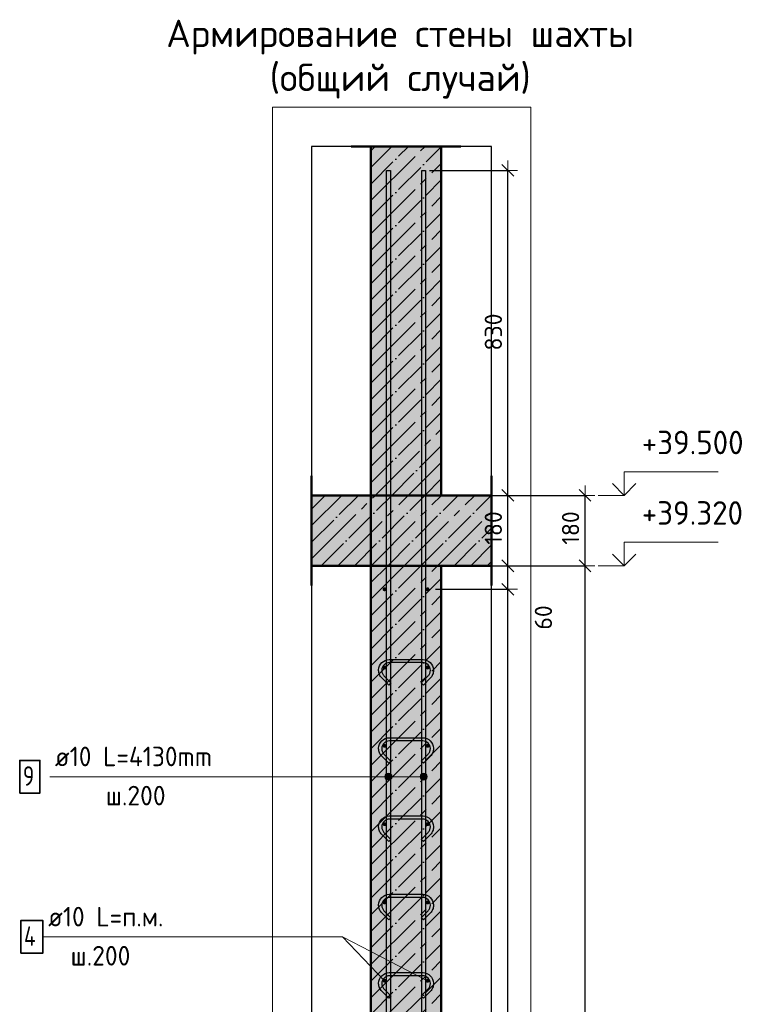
# Model space of a CAD drawing. Header units: millimetres. Extents: x -27380 to 48638, y 46540 to 72525.
# Tile 68 of 106: x 29242 to 31111, y 54599 to 57114. Entities that reach past the tile are written whole.
import ezdxf

# ---------------------------------------------------------------- set-up
doc = ezdxf.new("R2010")
doc.units = ezdxf.units.MM
doc.header["$PDMODE"] = 65
for name, pattern in [('______11', [100, 80, -10, 0, -10]), ('______5', [220, 160, -20, 20, -20]), ('________', [0])]:
    doc.linetypes.add(name, pattern=pattern)
for name, color, linetype, lineweight in [('Standard', 7, 'Continuous', 25), ('Арм.стержн. вертикальными 1', 22, 'Continuous', 35), ('Арм.стержн.горизонт. 1', 180, 'Continuous', 35), ('Высотная отметки_ общее', 7, 'Continuous', 13), ('Размерная линия_ общее', 7, 'Continuous', 13)]:
    doc.layers.add(name, color=color, linetype=linetype, lineweight=lineweight)
doc.layers.add('Арм.стержн.Стяжки', color=7, linetype='Continuous', lineweight=35, true_color=0x501e0f)
doc.styles.add('ISOCPEUR', font='ISOCPEUR')
doc.dimstyles.new('DIMSTYLE_10', dxfattribs={"dimtxt": 44, "dimasz": 50, "dimexe": 0, "dimexo": 0, "dimgap": 22, "dimtad": 0, "dimdec": 0, "dimrnd": 5, "dimzin": 12, "dimdsep": 46, "dimtxsty": 'ISOCPEUR', "dimblk1": 'ALL_ML_STRICH', "dimblk2": 'ALL_ML_STRICH', "dimsah": 1, "dimcen": 0, "dimclrd": 7, "dimclre": 256, "dimclrt": 7, "dimadec": 0, "dimazin": 0, "dimtfac": 1, "dimtdec": 0, "dimtix": 1, "dimtmove": 2, "dimatfit": 3, "dimfxl": 0, "dimtvp": 1.2, "dimtzin": 0, "dimlwd": 0, "dimlwe": -3, "dimarcsym": 0})
doc.dimstyles.new('DIMSTYLE_7', dxfattribs={"dimtxt": 44, "dimasz": 50, "dimexe": 0, "dimexo": 0, "dimgap": 22, "dimtad": 2, "dimdec": 0, "dimrnd": 5, "dimzin": 12, "dimdsep": 46, "dimtxsty": 'ISOCPEUR', "dimblk1": 'ALL_ML_STRICH', "dimblk2": 'ALL_ML_STRICH', "dimsah": 1, "dimcen": 0, "dimclrd": 7, "dimclre": 256, "dimclrt": 7, "dimadec": 0, "dimazin": 0, "dimtfac": 1, "dimtdec": 0, "dimtix": 1, "dimtmove": 2, "dimatfit": 3, "dimfxl": 0, "dimtzin": 0, "dimlwd": 0, "dimlwe": -3, "dimarcsym": 0})

# ---------------------------------------------------------------- blocks, each defined once
blk = doc.blocks.new('ALL_ML_STRICH')
at = {"color": 0, "linetype": 'ByBlock', "lineweight": -2}
for p, q in [((-1, 0), (0.5, 0)), ((-0.3, -0.3), (0.3, 0.3)), ((0, -0.5), (0, 0.5))]:
    blk.add_line(p, q, dxfattribs=at)
blk = doc.blocks.new('*D33')
at = {"layer": 'DEFPOINTS', "color": 7, "linetype": 'Continuous', "lineweight": 13, "transparency": 33554687}
for p in [(30319.3, 55719.2), (30367.3, 52599.2), (30686.5, 52599.2)]:
    blk.add_point(p, dxfattribs=at)
at = {"layer": 'Размерная линия_ общее', "color": 253, "linetype": 'Continuous', "lineweight": -2, "true_color": 0xa0a0a0, "transparency": 33554687}
for p, q in [((30339.3, 55719.2), (30686.5, 55719.2)), ((30387.3, 52599.2), (30686.5, 52599.2))]:
    blk.add_line(p, q, dxfattribs=at)
at = {"layer": 'Размерная линия_ общее', "color": 7, "linetype": 'Continuous', "lineweight": -2, "transparency": 33554687}
blk.add_line((30686.5, 52599.2), (30686.5, 55719.2), dxfattribs=at)
at = {"layer": 'Размерная линия_ общее', "color": 7, "linetype": 'Continuous', "lineweight": 13, "transparency": 33554687, "xscale": 50, "yscale": 50, "zscale": 50}
for p, rotation in [((30686.5, 55719.2), 90), ((30686.5, 52599.2), 270)]:
    blk.add_blockref('ALL_ML_STRICH', p, dxfattribs=dict(at, rotation=rotation))
at = {"layer": 'Размерная линия_ общее', "color": 7, "linetype": 'Continuous', "lineweight": 13, "transparency": 33554687, "insert": (30649.5, 54165.8), "char_height": 44, "width": 176, "attachment_point": 5, "rotation": 90, "style": 'ISOCPEUR'}
blk.add_mtext('\\A1;{3120}', dxfattribs=at)
blk = doc.blocks.new('*D34')
at = {"layer": 'DEFPOINTS', "color": 7, "linetype": 'Continuous', "lineweight": 13, "transparency": 33554687}
for p in [(30319.3, 55899.2), (30319.3, 55719.2), (30686.5, 55719.2)]:
    blk.add_point(p, dxfattribs=at)
at = {"layer": 'Размерная линия_ общее', "color": 253, "linetype": 'Continuous', "lineweight": -2, "true_color": 0xa0a0a0, "transparency": 33554687}
for p, q in [((30339.3, 55899.2), (30686.5, 55899.2)), ((30339.3, 55719.2), (30686.5, 55719.2))]:
    blk.add_line(p, q, dxfattribs=at)
at = {"layer": 'Размерная линия_ общее', "color": 7, "linetype": 'Continuous', "lineweight": -2, "transparency": 33554687}
blk.add_line((30686.5, 55719.2), (30686.5, 55899.2), dxfattribs=at)
at = {"layer": 'Размерная линия_ общее', "color": 7, "linetype": 'Continuous', "lineweight": 13, "transparency": 33554687, "xscale": 50, "yscale": 50, "zscale": 50}
for p, rotation in [((30686.5, 55899.2), 90), ((30686.5, 55719.2), 270)]:
    blk.add_blockref('ALL_ML_STRICH', p, dxfattribs=dict(at, rotation=rotation))
at = {"layer": 'Размерная линия_ общее', "color": 7, "linetype": 'Continuous', "lineweight": 13, "transparency": 33554687, "insert": (30649.5, 55815.8), "char_height": 44, "width": 132, "attachment_point": 5, "rotation": 90, "style": 'ISOCPEUR'}
blk.add_mtext('\\A1;{180}', dxfattribs=at)
blk = doc.blocks.new('COMPLEX_ELEVATIONDIM_0')
at = {"layer": 'Высотная отметки_ общее', "color": 7, "linetype": 'Continuous', "lineweight": 13, "transparency": 33554687}
for p, q in [((30786.5, 55899.2), (30786.5, 55959.2)), ((30786.5, 55959.2), (31026.5, 55959.2)), ((30786.5, 55899.2), (30756.5, 55929.2)), ((30786.5, 55899.2), (30816.5, 55929.2)), ((30786.5, 55899.2), (30720.4, 55899.2)), ((30786.5, 55899.2), (30786.5, 55899.2)), ((30786.5, 55899.2), (30786.5, 55899.2)), ((30786.5, 55899.2), (30786.5, 55899.2)), ((30786.5, 55899.2), (30786.5, 55899.2)), ((30786.5, 55719.2), (30786.5, 55779.2)), ((30786.5, 55779.2), (31026.5, 55779.2)), ((30786.5, 55719.2), (30756.5, 55749.2)), ((30786.5, 55719.2), (30816.5, 55749.2)), ((30786.5, 55719.2), (30720.4, 55719.2)), ((30786.5, 55719.2), (30786.5, 55719.2)), ((30786.5, 55719.2), (30786.5, 55719.2)), ((30786.5, 55719.2), (30786.5, 55719.2)), ((30786.5, 55719.2), (30786.5, 55719.2)), ((30786.5, 52599.2), (30786.5, 52659.2)), ((30786.5, 52659.2), (31026.5, 52659.2)), ((30786.5, 52599.2), (30756.5, 52629.2)), ((30786.5, 52599.2), (30816.5, 52629.2)), ((30786.5, 52599.2), (30786.5, 52599.2)), ((30786.5, 52599.2), (30786.5, 52599.2)), ((30786.5, 52599.2), (30786.5, 52599.2)), ((30786.5, 52599.2), (30786.5, 52599.2))]:
    blk.add_line(p, q, dxfattribs=at)
blk.add_lwpolyline([(30786.5, 52599.2), (30726.5, 52599.2), (30726.5, 52599.2), (30720.4, 52599.2)], dxfattribs=at)
at = {"layer": 'Высотная отметки_ общее', "color": 7, "linetype": 'Continuous', "lineweight": 13, "transparency": 33554687, "char_height": 60, "width": 298.477, "attachment_point": 7, "style": 'ISOCPEUR'}
for s, insert in [('\\W0.96;+39.500', (30831.5, 56004.2)), ('\\W0.96;+39.320', (30831.5, 55824.2)), ('\\W0.96;+36.200', (30831.5, 52704.2))]:
    blk.add_mtext(s, dxfattribs=dict(at, insert=insert))
blk = doc.blocks.new('*D37')
at = {"layer": 'DEFPOINTS', "color": 7, "linetype": 'Continuous', "lineweight": 13, "transparency": 33554687}
for p in [(30284.3, 55659.2), (30284.3, 52659.2), (30489.3, 52659.2)]:
    blk.add_point(p, dxfattribs=at)
at = {"layer": 'Размерная линия_ общее', "color": 253, "linetype": 'Continuous', "lineweight": -2, "true_color": 0xa0a0a0, "transparency": 33554687}
for p, q in [((30304.3, 55659.2), (30489.3, 55659.2)), ((30304.3, 52659.2), (30489.3, 52659.2))]:
    blk.add_line(p, q, dxfattribs=at)
at = {"layer": 'Размерная линия_ общее', "color": 7, "linetype": 'Continuous', "lineweight": -2, "transparency": 33554687}
blk.add_line((30489.3, 52659.2), (30489.3, 55659.2), dxfattribs=at)
at = {"layer": 'Размерная линия_ общее', "color": 7, "linetype": 'Continuous', "lineweight": 13, "transparency": 33554687, "xscale": 50, "yscale": 50, "zscale": 50}
for p, rotation in [((30489.3, 55659.2), 90), ((30489.3, 52659.2), 270)]:
    blk.add_blockref('ALL_ML_STRICH', p, dxfattribs=dict(at, rotation=rotation))
at = {"layer": 'Размерная линия_ общее', "color": 7, "linetype": 'Continuous', "lineweight": 13, "transparency": 33554687, "insert": (30430.3, 54011.2), "char_height": 44, "width": 2.2, "attachment_point": 1, "rotation": 90, "line_spacing_factor": 0.60241, "style": 'ISOCPEUR'}
blk.add_mtext('\\W0.91;15х200=3000', dxfattribs=at)
blk = doc.blocks.new('*D38')
at = {"layer": 'DEFPOINTS', "color": 7, "linetype": 'Continuous', "lineweight": 13, "transparency": 33554687}
for p in [(30319.3, 55719.2), (30284.3, 55659.2), (30489.3, 55659.2)]:
    blk.add_point(p, dxfattribs=at)
at = {"layer": 'Размерная линия_ общее', "color": 253, "linetype": 'Continuous', "lineweight": -2, "true_color": 0xa0a0a0, "transparency": 33554687}
for p, q in [((30339.3, 55719.2), (30489.3, 55719.2)), ((30304.3, 55659.2), (30489.3, 55659.2))]:
    blk.add_line(p, q, dxfattribs=at)
at = {"layer": 'Размерная линия_ общее', "color": 7, "linetype": 'Continuous', "lineweight": -2, "transparency": 33554687}
blk.add_line((30489.3, 55659.2), (30489.3, 55719.2), dxfattribs=at)
at = {"layer": 'Размерная линия_ общее', "color": 7, "linetype": 'Continuous', "lineweight": 13, "transparency": 33554687, "xscale": 50, "yscale": 50, "zscale": 50}
for p, rotation in [((30489.3, 55719.2), 90), ((30489.3, 55659.2), 270)]:
    blk.add_blockref('ALL_ML_STRICH', p, dxfattribs=dict(at, rotation=rotation))
at = {"layer": 'Размерная линия_ общее', "color": 7, "linetype": 'Continuous', "lineweight": 13, "transparency": 33554687, "insert": (30580.1, 55587.3), "char_height": 44, "width": 88, "attachment_point": 5, "rotation": 90, "style": 'ISOCPEUR'}
blk.add_mtext('\\A1;{60}', dxfattribs=at)
blk = doc.blocks.new('*D39')
at = {"layer": 'DEFPOINTS', "color": 7, "linetype": 'Continuous', "lineweight": 13, "transparency": 33554687}
for p in [(30319.3, 55899.2), (30319.3, 55719.2), (30489.3, 55719.2)]:
    blk.add_point(p, dxfattribs=at)
at = {"layer": 'Размерная линия_ общее', "color": 253, "linetype": 'Continuous', "lineweight": -2, "true_color": 0xa0a0a0, "transparency": 33554687}
for p, q in [((30339.3, 55899.2), (30489.3, 55899.2)), ((30339.3, 55719.2), (30489.3, 55719.2))]:
    blk.add_line(p, q, dxfattribs=at)
at = {"layer": 'Размерная линия_ общее', "color": 7, "linetype": 'Continuous', "lineweight": -2, "transparency": 33554687}
blk.add_line((30489.3, 55719.2), (30489.3, 55899.2), dxfattribs=at)
at = {"layer": 'Размерная линия_ общее', "color": 7, "linetype": 'Continuous', "lineweight": 13, "transparency": 33554687, "xscale": 50, "yscale": 50, "zscale": 50}
for p, rotation in [((30489.3, 55899.2), 90), ((30489.3, 55719.2), 270)]:
    blk.add_blockref('ALL_ML_STRICH', p, dxfattribs=dict(at, rotation=rotation))
at = {"layer": 'Размерная линия_ общее', "color": 7, "linetype": 'Continuous', "lineweight": 13, "transparency": 33554687, "insert": (30452.3, 55815.8), "char_height": 44, "width": 132, "attachment_point": 5, "rotation": 90, "style": 'ISOCPEUR'}
blk.add_mtext('\\A1;{180}', dxfattribs=at)
blk = doc.blocks.new('*D40')
at = {"layer": 'DEFPOINTS', "color": 7, "linetype": 'Continuous', "lineweight": 13, "transparency": 33554687}
for p in [(30269.3, 56729.2), (30319.3, 55899.2), (30489.3, 55899.2)]:
    blk.add_point(p, dxfattribs=at)
at = {"layer": 'Размерная линия_ общее', "color": 253, "linetype": 'Continuous', "lineweight": -2, "true_color": 0xa0a0a0, "transparency": 33554687}
for p, q in [((30289.3, 56729.2), (30489.3, 56729.2)), ((30339.3, 55899.2), (30489.3, 55899.2))]:
    blk.add_line(p, q, dxfattribs=at)
at = {"layer": 'Размерная линия_ общее', "color": 7, "linetype": 'Continuous', "lineweight": -2, "transparency": 33554687}
blk.add_line((30489.3, 55899.2), (30489.3, 56729.2), dxfattribs=at)
at = {"layer": 'Размерная линия_ общее', "color": 7, "linetype": 'Continuous', "lineweight": 13, "transparency": 33554687, "xscale": 50, "yscale": 50, "zscale": 50}
for p, rotation in [((30489.3, 56729.2), 90), ((30489.3, 55899.2), 270)]:
    blk.add_blockref('ALL_ML_STRICH', p, dxfattribs=dict(at, rotation=rotation))
at = {"layer": 'Размерная линия_ общее', "color": 7, "linetype": 'Continuous', "lineweight": 13, "transparency": 33554687, "insert": (30452.3, 56316.4), "char_height": 44, "width": 132, "attachment_point": 5, "rotation": 90, "style": 'ISOCPEUR'}
blk.add_mtext('\\A1;{830}', dxfattribs=at)

msp = doc.modelspace()

# ---------------------------------------------------------------- hatches: boundary and pattern name
at = {"linetype": 'Continuous', "lineweight": -3, "transparency": 33554687}
msp.add_hatch(color=7, dxfattribs=at).paths.add_polyline_path([(29987.9, 55899.2), (29987.9, 55719.2), (30447.9, 55719.2), (30447.9, 55899.2)])
at = {"layer": 'Standard', "linetype": 'Continuous', "lineweight": -3, "transparency": 33554687}
msp.add_hatch(color=7, dxfattribs=at).paths.add_polyline_path([(30139.3, 55899.2), (30319.3, 55899.2), (30319.3, 56790.5), (30139.3, 56790.5)])
at = {"layer": 'Арм.стержн. вертикальными 1', "linetype": 'Continuous', "lineweight": 13, "transparency": 33554687}
for points in [[(30176.6, 55176), (30176.6, 55185), (30175.3, 55180.5)], [(30176.6, 55176), (30176.6, 55185), (30175.3, 55180.5)], [(30176.6, 55185), (30179.8, 55172.8), (30179.8, 55188.2)], [(30176.6, 55185), (30179.8, 55172.8), (30179.8, 55188.2)], [(30176.6, 55185), (30176.6, 55176), (30179.8, 55172.8)], [(30176.6, 55185), (30176.6, 55176), (30179.8, 55172.8)], [(30179.8, 55188.2), (30184.3, 55171.5), (30184.3, 55189.5)], [(30179.8, 55188.2), (30184.3, 55171.5), (30184.3, 55189.5)], [(30179.8, 55188.2), (30179.8, 55172.8), (30184.3, 55171.5)], [(30179.8, 55188.2), (30179.8, 55172.8), (30184.3, 55171.5)], [(30184.3, 55189.5), (30184.3, 55171.5), (30188.8, 55172.8)], [(30184.3, 55189.5), (30188.8, 55172.8), (30188.8, 55188.2)], [(30184.3, 55189.5), (30184.3, 55171.5), (30188.8, 55172.8)], [(30184.3, 55189.5), (30188.8, 55172.8), (30188.8, 55188.2)], [(30188.8, 55188.2), (30188.8, 55172.8), (30192.1, 55176)], [(30188.8, 55188.2), (30192.1, 55176), (30192.1, 55185)], [(30188.8, 55188.2), (30188.8, 55172.8), (30192.1, 55176)], [(30188.8, 55188.2), (30192.1, 55176), (30192.1, 55185)], [(30192.1, 55185), (30192.1, 55176), (30193.3, 55180.5)], [(30192.1, 55185), (30192.1, 55176), (30193.3, 55180.5)], [(30266.6, 55176), (30266.6, 55185), (30265.3, 55180.5)], [(30266.6, 55176), (30266.6, 55185), (30265.3, 55180.5)], [(30266.6, 55185), (30269.8, 55172.8), (30269.8, 55188.2)], [(30266.6, 55185), (30269.8, 55172.8), (30269.8, 55188.2)], [(30266.6, 55185), (30266.6, 55176), (30269.8, 55172.8)], [(30266.6, 55185), (30266.6, 55176), (30269.8, 55172.8)], [(30269.8, 55188.2), (30274.3, 55171.5), (30274.3, 55189.5)], [(30269.8, 55188.2), (30274.3, 55171.5), (30274.3, 55189.5)], [(30269.8, 55188.2), (30269.8, 55172.8), (30274.3, 55171.5)], [(30269.8, 55188.2), (30269.8, 55172.8), (30274.3, 55171.5)], [(30274.3, 55189.5), (30274.3, 55171.5), (30278.8, 55172.8)], [(30274.3, 55189.5), (30278.8, 55172.8), (30278.8, 55188.2)], [(30274.3, 55189.5), (30274.3, 55171.5), (30278.8, 55172.8)], [(30274.3, 55189.5), (30278.8, 55172.8), (30278.8, 55188.2)], [(30278.8, 55188.2), (30278.8, 55172.8), (30282.1, 55176)], [(30278.8, 55188.2), (30282.1, 55176), (30282.1, 55185)], [(30278.8, 55188.2), (30278.8, 55172.8), (30282.1, 55176)], [(30278.8, 55188.2), (30282.1, 55176), (30282.1, 55185)], [(30282.1, 55185), (30282.1, 55176), (30283.3, 55180.5)], [(30282.1, 55185), (30282.1, 55176), (30283.3, 55180.5)]]:
    msp.add_hatch(color=7, dxfattribs=at).paths.add_polyline_path(points)
at = {"layer": 'Арм.стержн.горизонт. 1', "linetype": 'Continuous', "lineweight": 50, "transparency": 33554687}
for points in [[(30179.3, 55659.2), (30178.9, 55661.1), (30177.9, 55662.7), (30176.2, 55663.8), (30174.3, 55664.2), (30172.4, 55663.8), (30170.8, 55662.7), (30169.7, 55661.1), (30169.3, 55659.2), (30169.7, 55657.3), (30170.8, 55655.7), (30172.4, 55654.6), (30174.3, 55654.2), (30176.2, 55654.6), (30177.9, 55655.7), (30178.9, 55657.3)], [(30289.3, 55659.2), (30288.9, 55661.1), (30287.9, 55662.7), (30286.2, 55663.8), (30284.3, 55664.2), (30282.4, 55663.8), (30280.8, 55662.7), (30279.7, 55661.1), (30279.3, 55659.2), (30279.7, 55657.3), (30280.8, 55655.7), (30282.4, 55654.6), (30284.3, 55654.2), (30286.2, 55654.6), (30287.9, 55655.7), (30288.9, 55657.3)], [(30179.3, 55459.2), (30178.9, 55461.1), (30177.9, 55462.7), (30176.2, 55463.8), (30174.3, 55464.2), (30172.4, 55463.8), (30170.8, 55462.7), (30169.7, 55461.1), (30169.3, 55459.2), (30169.7, 55457.3), (30170.8, 55455.7), (30172.4, 55454.6), (30174.3, 55454.2), (30176.2, 55454.6), (30177.9, 55455.7), (30178.9, 55457.3)], [(30289.3, 55459.2), (30288.9, 55461.1), (30287.9, 55462.7), (30286.2, 55463.8), (30284.3, 55464.2), (30282.4, 55463.8), (30280.8, 55462.7), (30279.7, 55461.1), (30279.3, 55459.2), (30279.7, 55457.3), (30280.8, 55455.7), (30282.4, 55454.6), (30284.3, 55454.2), (30286.2, 55454.6), (30287.9, 55455.7), (30288.9, 55457.3)], [(30179.3, 55259.2), (30178.9, 55261.1), (30177.9, 55262.7), (30176.2, 55263.8), (30174.3, 55264.2), (30172.4, 55263.8), (30170.8, 55262.7), (30169.7, 55261.1), (30169.3, 55259.2), (30169.7, 55257.3), (30170.8, 55255.7), (30172.4, 55254.6), (30174.3, 55254.2), (30176.2, 55254.6), (30177.9, 55255.7), (30178.9, 55257.3)], [(30289.3, 55259.2), (30288.9, 55261.1), (30287.9, 55262.7), (30286.2, 55263.8), (30284.3, 55264.2), (30282.4, 55263.8), (30280.8, 55262.7), (30279.7, 55261.1), (30279.3, 55259.2), (30279.7, 55257.3), (30280.8, 55255.7), (30282.4, 55254.6), (30284.3, 55254.2), (30286.2, 55254.6), (30287.9, 55255.7), (30288.9, 55257.3)], [(30179.3, 55059.2), (30178.9, 55061.1), (30177.9, 55062.7), (30176.2, 55063.8), (30174.3, 55064.2), (30172.4, 55063.8), (30170.8, 55062.7), (30169.7, 55061.1), (30169.3, 55059.2), (30169.7, 55057.3), (30170.8, 55055.7), (30172.4, 55054.6), (30174.3, 55054.2), (30176.2, 55054.6), (30177.9, 55055.7), (30178.9, 55057.3)], [(30289.3, 55059.2), (30288.9, 55061.1), (30287.9, 55062.7), (30286.2, 55063.8), (30284.3, 55064.2), (30282.4, 55063.8), (30280.8, 55062.7), (30279.7, 55061.1), (30279.3, 55059.2), (30279.7, 55057.3), (30280.8, 55055.7), (30282.4, 55054.6), (30284.3, 55054.2), (30286.2, 55054.6), (30287.9, 55055.7), (30288.9, 55057.3)], [(30179.3, 54859.2), (30178.9, 54861.1), (30177.9, 54862.7), (30176.2, 54863.8), (30174.3, 54864.2), (30172.4, 54863.8), (30170.8, 54862.7), (30169.7, 54861.1), (30169.3, 54859.2), (30169.7, 54857.3), (30170.8, 54855.7), (30172.4, 54854.6), (30174.3, 54854.2), (30176.2, 54854.6), (30177.9, 54855.7), (30178.9, 54857.3)], [(30289.3, 54859.2), (30288.9, 54861.1), (30287.9, 54862.7), (30286.2, 54863.8), (30284.3, 54864.2), (30282.4, 54863.8), (30280.8, 54862.7), (30279.7, 54861.1), (30279.3, 54859.2), (30279.7, 54857.3), (30280.8, 54855.7), (30282.4, 54854.6), (30284.3, 54854.2), (30286.2, 54854.6), (30287.9, 54855.7), (30288.9, 54857.3)], [(30179.3, 54659.2), (30178.9, 54661.1), (30177.9, 54662.7), (30176.2, 54663.8), (30174.3, 54664.2), (30172.4, 54663.8), (30170.8, 54662.7), (30169.7, 54661.1), (30169.3, 54659.2), (30169.7, 54657.3), (30170.8, 54655.7), (30172.4, 54654.6), (30174.3, 54654.2), (30176.2, 54654.6), (30177.9, 54655.7), (30178.9, 54657.3)], [(30289.3, 54659.2), (30288.9, 54661.1), (30287.9, 54662.7), (30286.2, 54663.8), (30284.3, 54664.2), (30282.4, 54663.8), (30280.8, 54662.7), (30279.7, 54661.1), (30279.3, 54659.2), (30279.7, 54657.3), (30280.8, 54655.7), (30282.4, 54654.6), (30284.3, 54654.2), (30286.2, 54654.6), (30287.9, 54655.7), (30288.9, 54657.3)]]:
    msp.add_hatch(color=4, dxfattribs=at).paths.add_polyline_path(points)
at = {"layer": 'Размерная линия_ общее', "linetype": 'Continuous', "lineweight": 13, "transparency": 33554687}
msp.add_hatch(color=7, dxfattribs=at).paths.add_polyline_path([(30319.3, 55719.2), (30139.3, 55719.2), (30139.3, 52599.2), (30319.3, 52599.2)])

# ---------------------------------------------------------------- linework, layer by layer
at = {"color": 52, "linetype": 'Continuous', "lineweight": -3, "transparency": 33554687}
for p, q in [((29987.9, 56790.5), (29987.9, 52464)), ((30447.9, 56790.5), (29987.9, 56790.5)), ((29987.9, 56790.5), (29987.9, 52464)), ((30447.9, 56790.5), (29987.9, 56790.5)), ((30447.9, 52464), (30447.9, 56790.5)), ((30447.9, 52464), (30447.9, 56790.5))]:
    msp.add_line(p, q, dxfattribs=at)
at = {"color": 7, "linetype": 'Continuous', "lineweight": 50, "transparency": 33554687}
for p, q in [((29987.9, 55669.2), (29987.9, 55949.2)), ((30447.9, 55949.2), (30447.9, 55669.2)), ((30139.3, 55899.2), (29987.9, 55899.2)), ((30319.3, 55899.2), (30139.3, 55899.2)), ((30447.9, 55899.2), (30319.3, 55899.2)), ((29987.9, 55719.2), (30139.3, 55719.2)), ((30139.3, 55719.2), (30319.3, 55719.2)), ((30319.3, 55719.2), (30447.9, 55719.2))]:
    msp.add_line(p, q, dxfattribs=at)
at = {"color": 7, "linetype": '______11', "lineweight": -3, "transparency": 33554687}
for p, q in [((29987.9, 55864.2), (30022.9, 55899.2)), ((29987.9, 55779.4), (30107.7, 55899.2)), ((30012.6, 55719.2), (30192.6, 55899.2)), ((30097.4, 55719.2), (30277.4, 55899.2)), ((30182.3, 55719.2), (30362.3, 55899.2)), ((30267.1, 55719.2), (30447.1, 55899.2)), ((30352, 55719.2), (30447.9, 55815.1)), ((30436.8, 55719.2), (30447.9, 55730.3))]:
    msp.add_line(p, q, dxfattribs=at)
at = {"color": 7, "linetype": '______5', "lineweight": -3, "transparency": 33554687}
for p, q in [((29987.9, 55821.8), (30065.3, 55899.2)), ((29987.9, 55736.9), (30150.1, 55899.2)), ((30055, 55719.2), (30235, 55899.2)), ((30139.8, 55719.2), (30319.8, 55899.2)), ((30224.7, 55719.2), (30404.7, 55899.2)), ((30309.6, 55719.2), (30447.9, 55857.5)), ((30394.4, 55719.2), (30447.9, 55772.7))]:
    msp.add_line(p, q, dxfattribs=at)
at = {"color": 7, "linetype": '________', "lineweight": 50, "transparency": 33554687}
msp.add_line((30139.3, 55899.2), (30139.3, 55719.2), dxfattribs=at)
at = {"layer": 'Standard', "color": 7, "linetype": 'Continuous', "lineweight": 50, "transparency": 33554687}
for p, q in [((30089.3, 56790.5), (30369.3, 56790.5)), ((30139.3, 56790.5), (30139.3, 55899.2)), ((30319.3, 55899.2), (30319.3, 56790.5)), ((30139.3, 55899.2), (30319.3, 55899.2))]:
    msp.add_line(p, q, dxfattribs=at)
at = {"layer": 'Standard', "color": 7, "linetype": '______11', "lineweight": -3, "transparency": 33554687}
for p, q in [((30139.3, 56694.5), (30235.4, 56790.5)), ((30139.3, 56779.3), (30150.5, 56790.5)), ((30139.3, 56609.6), (30319.3, 56789.6)), ((30139.3, 56524.8), (30319.3, 56704.8)), ((30139.3, 56439.9), (30319.3, 56619.9)), ((30139.3, 56355.1), (30319.3, 56535.1)), ((30139.3, 56270.2), (30319.3, 56450.2)), ((30139.3, 56185.4), (30319.3, 56365.4)), ((30139.3, 56100.5), (30319.3, 56280.5)), ((30139.3, 56015.6), (30319.3, 56195.6)), ((30139.3, 55930.8), (30319.3, 56110.8)), ((30192.6, 55899.2), (30319.3, 56025.9)), ((30277.4, 55899.2), (30319.3, 55941.1))]:
    msp.add_line(p, q, dxfattribs=at)
at = {"layer": 'Standard', "color": 7, "linetype": '______5', "lineweight": -3, "transparency": 33554687}
for p, q in [((30139.3, 56652), (30277.8, 56790.5)), ((30139.3, 56736.9), (30193, 56790.5)), ((30139.3, 56567.2), (30319.3, 56747.2)), ((30139.3, 56482.3), (30319.3, 56662.3)), ((30139.3, 56397.5), (30319.3, 56577.5)), ((30139.3, 56312.6), (30319.3, 56492.6)), ((30139.3, 56227.8), (30319.3, 56407.8)), ((30139.3, 56142.9), (30319.3, 56322.9)), ((30139.3, 56058.1), (30319.3, 56238.1)), ((30139.3, 55973.2), (30319.3, 56153.2)), ((30150.1, 55899.2), (30319.3, 56068.4)), ((30235, 55899.2), (30319.3, 55983.5))]:
    msp.add_line(p, q, dxfattribs=at)
at = {"layer": 'Standard', "color": 7, "linetype": 'Continuous', "lineweight": 13, "transparency": 33554687}
msp.add_line((30284.3, 54659.2), (30066.5, 54771.4), dxfattribs=at)
msp.add_lwpolyline([(29887.9, 52364), (30547.9, 52364), (30547.9, 56890.5), (29887.9, 56890.5), (29887.9, 52364)], dxfattribs=at)
at = {"layer": 'Арм.стержн. вертикальными 1', "color": 7, "linetype": 'Continuous', "lineweight": 13, "transparency": 33554687}
for p, q in [((30184.3, 55189.5), (30184.3, 55189.5)), ((30184.3, 55189.5), (30184.3, 55189.5)), ((30274.3, 55189.5), (30274.3, 55189.5)), ((30274.3, 55189.5), (30274.3, 55189.5)), ((29319, 55180.5), (30041.5, 55180.5)), ((30041.5, 55180.5), (30274.3, 55180.5)), ((30041.5, 55180.5), (30274.3, 55180.5)), ((30041.5, 55180.5), (30184.3, 55180.5)), ((30041.5, 55180.5), (30184.3, 55180.5)), ((30175.3, 55180.5), (30175.3, 55180.5)), ((30175.3, 55180.5), (30175.3, 55180.5)), ((30184.3, 55171.5), (30184.3, 55171.5)), ((30184.3, 55171.5), (30184.3, 55171.5)), ((30193.3, 55180.5), (30193.3, 55180.5)), ((30193.3, 55180.5), (30193.3, 55180.5)), ((30265.3, 55180.5), (30265.3, 55180.5)), ((30265.3, 55180.5), (30265.3, 55180.5)), ((30274.3, 55171.5), (30274.3, 55171.5)), ((30274.3, 55171.5), (30274.3, 55171.5)), ((30283.3, 55180.5), (30283.3, 55180.5)), ((30283.3, 55180.5), (30283.3, 55180.5))]:
    msp.add_line(p, q, dxfattribs=at)
at = {"layer": 'Арм.стержн. вертикальными 1', "color": 4, "linetype": 'Continuous', "lineweight": 25, "transparency": 33554687}
for points in [[(30179.3, 52599.2), (30179.3, 56729.2), (30189.3, 56729.2), (30189.3, 52599.2), (30179.3, 52599.2)], [(30179.3, 52599.2), (30179.3, 56729.2), (30189.3, 56729.2), (30189.3, 52599.2), (30179.3, 52599.2)], [(30269.3, 52599.2), (30269.3, 56729.2), (30279.3, 56729.2), (30279.3, 52599.2), (30269.3, 52599.2)], [(30269.3, 52599.2), (30269.3, 56729.2), (30279.3, 56729.2), (30279.3, 52599.2), (30269.3, 52599.2)]]:
    msp.add_lwpolyline(points, dxfattribs=at)
at = {"layer": 'Арм.стержн. вертикальными 1', "color": 7, "linetype": 'Continuous', "lineweight": 35, "transparency": 33554687}
msp.add_lwpolyline([(29242.3, 55138.8), (29294, 55138.8), (29294, 55222.2), (29242.3, 55222.2), (29242.3, 55138.8)], dxfattribs=at)
at = {"layer": 'Арм.стержн. вертикальными 1', "color": 7, "linetype": 'Continuous', "lineweight": 13, "transparency": 33554687}
for centre in [(30184.3, 55180.5), (30184.3, 55180.5), (30274.3, 55180.5), (30274.3, 55180.5)]:
    msp.add_circle(centre, 9, dxfattribs=at)
at = {"layer": 'Арм.стержн.горизонт. 1', "color": 52, "linetype": 'Continuous', "lineweight": 50, "transparency": 33554687}
for p, q in [((30139.3, 55719.2), (30139.3, 55719.2)), ((30319.3, 55719.2), (30319.3, 55719.2))]:
    msp.add_line(p, q, dxfattribs=at)
at = {"layer": 'Арм.стержн.горизонт. 1', "color": 7, "linetype": 'Continuous', "lineweight": 13, "transparency": 33554687}
for p, q in [((29301.5, 54771.4), (30066.5, 54771.4)), ((30066.5, 54771.4), (30174.3, 54659.2))]:
    msp.add_line(p, q, dxfattribs=at)
at = {"layer": 'Арм.стержн.горизонт. 1', "color": 7, "linetype": 'Continuous', "lineweight": 35, "transparency": 33554687}
msp.add_lwpolyline([(29244.9, 54729.8), (29301.5, 54729.8), (29301.5, 54813.1), (29244.9, 54813.1), (29244.9, 54729.8)], dxfattribs=at)
at = {"layer": 'Арм.стержн.Стяжки', "color": 40, "linetype": 'Continuous', "lineweight": 25, "transparency": 33554687}
for points in [[(30267.9, 55420.3), (30285.7, 55438.2), (30287, 55439.6), (30288.1, 55441.1), (30289, 55442.7), (30289.8, 55444.4), (30290.4, 55446.1), (30290.9, 55447.9), (30291.2, 55449.8), (30291.3, 55451.7), (30291.3, 55452.8), (30290.8, 55456.4), (30289.6, 55460.1), (30287.7, 55463.5), (30285.5, 55466.2), (30282.7, 55468.5), (30279.4, 55470.3), (30275.7, 55471.6), (30272.1, 55472.1), (30186.6, 55472.1), (30182.9, 55471.6), (30179.3, 55470.3), (30175.9, 55468.5), (30173.2, 55466.2), (30170.9, 55463.5), (30169, 55460.1), (30167.8, 55456.4), (30167.3, 55452.8), (30167.3, 55451.7), (30167.5, 55449.8), (30167.8, 55447.9), (30168.2, 55446.1), (30168.8, 55444.4), (30169.6, 55442.7), (30170.6, 55441.1), (30171.7, 55439.6), (30172.9, 55438.2), (30190.8, 55420.3), (30185.1, 55414.7), (30167.1, 55432.7), (30165.4, 55434.6), (30163.9, 55436.8), (30162.5, 55439), (30161.4, 55441.3), (30160.6, 55443.8), (30159.9, 55446.3), (30159.5, 55448.9), (30159.3, 55451.4), (30159.3, 55453.4), (30160, 55458.3), (30161.7, 55463.3), (30164.3, 55468), (30167.5, 55471.9), (30171.4, 55475.1), (30176, 55477.7), (30181.1, 55479.4), (30186, 55480.1), (30272.6, 55480.1), (30277.5, 55479.4), (30282.6, 55477.7), (30287.3, 55475.1), (30291.1, 55471.9), (30294.3, 55468), (30297, 55463.3), (30298.6, 55458.3), (30299.3, 55453.4), (30299.3, 55451.4), (30299.1, 55448.9), (30298.7, 55446.3), (30298.1, 55443.8), (30297.2, 55441.3), (30296.1, 55439), (30294.8, 55436.8), (30293.2, 55434.6), (30291.6, 55432.7), (30273.5, 55414.7), (30267.9, 55420.3)], [(30267.9, 55220.3), (30285.7, 55238.2), (30287, 55239.6), (30288.1, 55241.1), (30289, 55242.7), (30289.8, 55244.4), (30290.4, 55246.1), (30290.9, 55247.9), (30291.2, 55249.8), (30291.3, 55251.7), (30291.3, 55252.8), (30290.8, 55256.4), (30289.6, 55260.1), (30287.7, 55263.5), (30285.5, 55266.2), (30282.7, 55268.5), (30279.4, 55270.3), (30275.7, 55271.6), (30272.1, 55272.1), (30186.6, 55272.1), (30182.9, 55271.6), (30179.3, 55270.3), (30175.9, 55268.5), (30173.2, 55266.2), (30170.9, 55263.5), (30169, 55260.1), (30167.8, 55256.4), (30167.3, 55252.8), (30167.3, 55251.7), (30167.5, 55249.8), (30167.8, 55247.9), (30168.2, 55246.1), (30168.8, 55244.4), (30169.6, 55242.7), (30170.6, 55241.1), (30171.7, 55239.6), (30172.9, 55238.2), (30190.8, 55220.3), (30185.1, 55214.7), (30167.1, 55232.7), (30165.4, 55234.6), (30163.9, 55236.8), (30162.5, 55239), (30161.4, 55241.3), (30160.6, 55243.8), (30159.9, 55246.3), (30159.5, 55248.9), (30159.3, 55251.4), (30159.3, 55253.4), (30160, 55258.3), (30161.7, 55263.3), (30164.3, 55268), (30167.5, 55271.9), (30171.4, 55275.1), (30176, 55277.7), (30181.1, 55279.4), (30186, 55280.1), (30272.6, 55280.1), (30277.5, 55279.4), (30282.6, 55277.7), (30287.3, 55275.1), (30291.1, 55271.9), (30294.3, 55268), (30297, 55263.3), (30298.6, 55258.3), (30299.3, 55253.4), (30299.3, 55251.4), (30299.1, 55248.9), (30298.7, 55246.3), (30298.1, 55243.8), (30297.2, 55241.3), (30296.1, 55239), (30294.8, 55236.8), (30293.2, 55234.6), (30291.6, 55232.7), (30273.5, 55214.7), (30267.9, 55220.3)], [(30267.9, 55020.3), (30285.7, 55038.2), (30287, 55039.6), (30288.1, 55041.1), (30289, 55042.7), (30289.8, 55044.4), (30290.4, 55046.1), (30290.9, 55047.9), (30291.2, 55049.8), (30291.3, 55051.7), (30291.3, 55052.8), (30290.8, 55056.4), (30289.6, 55060.1), (30287.7, 55063.5), (30285.5, 55066.2), (30282.7, 55068.5), (30279.4, 55070.3), (30275.7, 55071.6), (30272.1, 55072.1), (30186.6, 55072.1), (30182.9, 55071.6), (30179.3, 55070.3), (30175.9, 55068.5), (30173.2, 55066.2), (30170.9, 55063.5), (30169, 55060.1), (30167.8, 55056.4), (30167.3, 55052.8), (30167.3, 55051.7), (30167.5, 55049.8), (30167.8, 55047.9), (30168.2, 55046.1), (30168.8, 55044.4), (30169.6, 55042.7), (30170.6, 55041.1), (30171.7, 55039.6), (30172.9, 55038.2), (30190.8, 55020.3), (30185.1, 55014.7), (30167.1, 55032.7), (30165.4, 55034.6), (30163.9, 55036.8), (30162.5, 55039), (30161.4, 55041.3), (30160.6, 55043.8), (30159.9, 55046.3), (30159.5, 55048.9), (30159.3, 55051.4), (30159.3, 55053.4), (30160, 55058.3), (30161.7, 55063.3), (30164.3, 55068), (30167.5, 55071.9), (30171.4, 55075.1), (30176, 55077.7), (30181.1, 55079.4), (30186, 55080.1), (30272.6, 55080.1), (30277.5, 55079.4), (30282.6, 55077.7), (30287.3, 55075.1), (30291.1, 55071.9), (30294.3, 55068), (30297, 55063.3), (30298.6, 55058.3), (30299.3, 55053.4), (30299.3, 55051.4), (30299.1, 55048.9), (30298.7, 55046.3), (30298.1, 55043.8), (30297.2, 55041.3), (30296.1, 55039), (30294.8, 55036.8), (30293.2, 55034.6), (30291.6, 55032.7), (30273.5, 55014.7), (30267.9, 55020.3)], [(30267.9, 54820.3), (30285.7, 54838.2), (30287, 54839.6), (30288.1, 54841.1), (30289, 54842.7), (30289.8, 54844.4), (30290.4, 54846.1), (30290.9, 54847.9), (30291.2, 54849.8), (30291.3, 54851.7), (30291.3, 54852.8), (30290.8, 54856.4), (30289.6, 54860.1), (30287.7, 54863.5), (30285.5, 54866.2), (30282.7, 54868.5), (30279.4, 54870.3), (30275.7, 54871.6), (30272.1, 54872.1), (30186.6, 54872.1), (30182.9, 54871.6), (30179.3, 54870.3), (30175.9, 54868.5), (30173.2, 54866.2), (30170.9, 54863.5), (30169, 54860.1), (30167.8, 54856.4), (30167.3, 54852.8), (30167.3, 54851.7), (30167.5, 54849.8), (30167.8, 54847.9), (30168.2, 54846.1), (30168.8, 54844.4), (30169.6, 54842.7), (30170.6, 54841.1), (30171.7, 54839.6), (30172.9, 54838.2), (30190.8, 54820.3), (30185.1, 54814.7), (30167.1, 54832.7), (30165.4, 54834.6), (30163.9, 54836.8), (30162.5, 54839), (30161.4, 54841.3), (30160.6, 54843.8), (30159.9, 54846.3), (30159.5, 54848.9), (30159.3, 54851.4), (30159.3, 54853.4), (30160, 54858.3), (30161.7, 54863.3), (30164.3, 54868), (30167.5, 54871.9), (30171.4, 54875.1), (30176, 54877.7), (30181.1, 54879.4), (30186, 54880.1), (30272.6, 54880.1), (30277.5, 54879.4), (30282.6, 54877.7), (30287.3, 54875.1), (30291.1, 54871.9), (30294.3, 54868), (30297, 54863.3), (30298.6, 54858.3), (30299.3, 54853.4), (30299.3, 54851.4), (30299.1, 54848.9), (30298.7, 54846.3), (30298.1, 54843.8), (30297.2, 54841.3), (30296.1, 54839), (30294.8, 54836.8), (30293.2, 54834.6), (30291.6, 54832.7), (30273.5, 54814.7), (30267.9, 54820.3)], [(30267.9, 54620.3), (30285.7, 54638.2), (30287, 54639.6), (30288.1, 54641.1), (30289, 54642.7), (30289.8, 54644.4), (30290.4, 54646.1), (30290.9, 54647.9), (30291.2, 54649.8), (30291.3, 54651.7), (30291.3, 54652.8), (30290.8, 54656.4), (30289.6, 54660.1), (30287.7, 54663.5), (30285.5, 54666.2), (30282.7, 54668.5), (30279.4, 54670.3), (30275.7, 54671.6), (30272.1, 54672.1), (30186.6, 54672.1), (30182.9, 54671.6), (30179.3, 54670.3), (30175.9, 54668.5), (30173.2, 54666.2), (30170.9, 54663.5), (30169, 54660.1), (30167.8, 54656.4), (30167.3, 54652.8), (30167.3, 54651.7), (30167.5, 54649.8), (30167.8, 54647.9), (30168.2, 54646.1), (30168.8, 54644.4), (30169.6, 54642.7), (30170.6, 54641.1), (30171.7, 54639.6), (30172.9, 54638.2), (30190.8, 54620.3), (30185.1, 54614.7), (30167.1, 54632.7), (30165.4, 54634.6), (30163.9, 54636.8), (30162.5, 54639), (30161.4, 54641.3), (30160.6, 54643.8), (30159.9, 54646.3), (30159.5, 54648.9), (30159.3, 54651.4), (30159.3, 54653.4), (30160, 54658.3), (30161.7, 54663.3), (30164.3, 54668), (30167.5, 54671.9), (30171.4, 54675.1), (30176, 54677.7), (30181.1, 54679.4), (30186, 54680.1), (30272.6, 54680.1), (30277.5, 54679.4), (30282.6, 54677.7), (30287.3, 54675.1), (30291.1, 54671.9), (30294.3, 54668), (30297, 54663.3), (30298.6, 54658.3), (30299.3, 54653.4), (30299.3, 54651.4), (30299.1, 54648.9), (30298.7, 54646.3), (30298.1, 54643.8), (30297.2, 54641.3), (30296.1, 54639), (30294.8, 54636.8), (30293.2, 54634.6), (30291.6, 54632.7), (30273.5, 54614.7), (30267.9, 54620.3)]]:
    msp.add_lwpolyline(points, dxfattribs=at)
at = {"layer": 'Размерная линия_ общее', "color": 7, "linetype": '______11', "lineweight": -3, "transparency": 33554687}
for p, q in [((30139.3, 55591.4), (30267.1, 55719.2)), ((30139.3, 55676.2), (30182.3, 55719.2)), ((30139.3, 55506.5), (30319.3, 55686.5)), ((30139.3, 55421.7), (30319.3, 55601.7)), ((30139.3, 55336.8), (30319.3, 55516.8)), ((30139.3, 55252), (30319.3, 55432)), ((30139.3, 55167.1), (30319.3, 55347.1)), ((30139.3, 55082.3), (30319.3, 55262.3)), ((30139.3, 54997.4), (30319.3, 55177.4)), ((30139.3, 54912.6), (30319.3, 55092.6)), ((30139.3, 54827.7), (30319.3, 55007.7)), ((30139.3, 54742.9), (30319.3, 54922.9)), ((30139.3, 54658), (30319.3, 54838)), ((30139.3, 54573.1), (30319.3, 54753.1)), ((30139.3, 54488.3), (30319.3, 54668.3))]:
    msp.add_line(p, q, dxfattribs=at)
at = {"layer": 'Размерная линия_ общее', "color": 7, "linetype": '______5', "lineweight": -3, "transparency": 33554687}
for p, q in [((30139.3, 55549), (30309.6, 55719.2)), ((30139.3, 55633.8), (30224.7, 55719.2)), ((30139.3, 55718.7), (30139.8, 55719.2)), ((30139.3, 55464.1), (30319.3, 55644.1)), ((30139.3, 55379.3), (30319.3, 55559.3)), ((30139.3, 55294.4), (30319.3, 55474.4)), ((30139.3, 55209.5), (30319.3, 55389.5)), ((30139.3, 55124.7), (30319.3, 55304.7)), ((30139.3, 55039.8), (30319.3, 55219.8)), ((30139.3, 54955), (30319.3, 55135)), ((30139.3, 54870.1), (30319.3, 55050.1)), ((30139.3, 54785.3), (30319.3, 54965.3)), ((30139.3, 54700.4), (30319.3, 54880.4)), ((30139.3, 54615.6), (30319.3, 54795.6)), ((30139.3, 54530.7), (30319.3, 54710.7)), ((30139.3, 54445.9), (30319.3, 54625.9))]:
    msp.add_line(p, q, dxfattribs=at)
at = {"layer": 'Размерная линия_ общее', "color": 7, "linetype": 'Continuous', "lineweight": 50, "transparency": 33554687}
for p, q in [((30319.3, 55719.2), (30139.3, 55719.2)), ((30139.3, 55719.2), (30139.3, 52599.2)), ((30319.3, 52599.2), (30319.3, 55719.2))]:
    msp.add_line(p, q, dxfattribs=at)

# ---------------------------------------------------------------- block references
at = {"layer": 'Высотная отметки_ общее', "color": 7, "linetype": 'Continuous', "lineweight": 13, "transparency": 33554687}
msp.add_blockref('COMPLEX_ELEVATIONDIM_0', (0, 0), dxfattribs=at)

# ---------------------------------------------------------------- texts
at = {"layer": 'Standard', "color": 7, "linetype": 'Continuous', "lineweight": 13, "transparency": 33554687, "insert": (30214.3, 57114.3), "char_height": 70, "width": 1222.725, "attachment_point": 2, "line_spacing_factor": 0.963855}
msp.add_mtext('\\A1;{\\fISOCPEUR|i0|b0;\\H70.000000;\\W1.000000;\\C7;Армирование стены шахты}\\P{\\fISOCPEUR|i0|b0;\\H70.000000;\\W1.000000;\\C7;(общий случай)}\\P', dxfattribs=at)
at = {"layer": 'Арм.стержн. вертикальными 1', "color": 7, "linetype": 'Continuous', "lineweight": 25, "transparency": 33554687, "char_height": 50, "attachment_point": 7, "style": 'ISOCPEUR'}
for s, insert, width in [('\\W0.94;ø10 L=4130mm ', (29332.3, 55207.2), 483.294), ('\\W0.78;9', (29250.6, 55157.2), 54.401), ('\\W0.95;ш.200 ', (29462.3, 55107.2), 218.666)]:
    msp.add_mtext(s, dxfattribs=dict(at, insert=insert, width=width))
at = {"layer": 'Арм.стержн.горизонт. 1', "color": 7, "linetype": 'Continuous', "lineweight": 25, "transparency": 33554687, "char_height": 50, "attachment_point": 7, "style": 'ISOCPEUR'}
for s, insert, width in [('\\W0.94;ø10 L=п.м.', (29314.9, 54798.1), 333.305), ('\\W0.80;4', (29253.2, 54748.1), 59.972), ('\\W0.95;ш.200 ', (29372.4, 54698.1), 218.666)]:
    msp.add_mtext(s, dxfattribs=dict(at, insert=insert, width=width))

# ---------------------------------------------------------------- dimensions: what is measured, and where the dimension line sits
at = {"layer": 'Размерная линия_ общее', "color": 7, "linetype": 'Continuous', "lineweight": 13, "transparency": 33554687}
for base, p1, p2, dimstyle, picture, middle in [((30489.3, 56729.2), (30339.3, 55899.2), (30289.3, 56729.2), 'DIMSTYLE_7', '*D40', (30452.3, 56316.4)), ((30686.5, 55899.2), (30339.3, 55719.2), (30339.3, 55899.2), 'DIMSTYLE_7', '*D34', (30649.5, 55815.8)), ((30489.3, 55899.2), (30339.3, 55719.2), (30339.3, 55899.2), 'DIMSTYLE_7', '*D39', (30452.3, 55815.8)), ((30489.3, 55719.2), (30304.3, 55659.2), (30339.3, 55719.2), 'DIMSTYLE_10', '*D38', (30580.1, 55587.3)), ((30686.5, 55719.2), (30387.3, 52599.2), (30339.3, 55719.2), 'DIMSTYLE_7', '*D33', (30649.5, 54165.8))]:
    dim = msp.add_linear_dim(base=base, p1=p1, p2=p2, angle=90, dimstyle=dimstyle, override={"dimpost": '<>', "dimclrd": 7, "dimclre": 253, "dimclrt": 7, "dimlwd": 0, "dimlwe": 65533}, dxfattribs=at)
    dim.commit()
    dim.dimension.update_dxf_attribs({"geometry": picture, "text_midpoint": middle, "dimtype": 160})
dim = msp.add_linear_dim(base=(30489.3, 55659.2), p1=(30304.3, 52659.2), p2=(30304.3, 55659.2), angle=90, text='\\W0.91;15х200=3000', dimstyle='DIMSTYLE_7', override={"dimpost": '<>', "dimclrd": 7, "dimclre": 253, "dimclrt": 7, "dimlwd": 0, "dimlwe": 65533}, dxfattribs=at)
dim.commit()
dim.dimension.update_dxf_attribs({"geometry": '*D37', "text_midpoint": (30467.3, 54159.2), "dimtype": 160})

doc.saveas('drawing.dxf')
